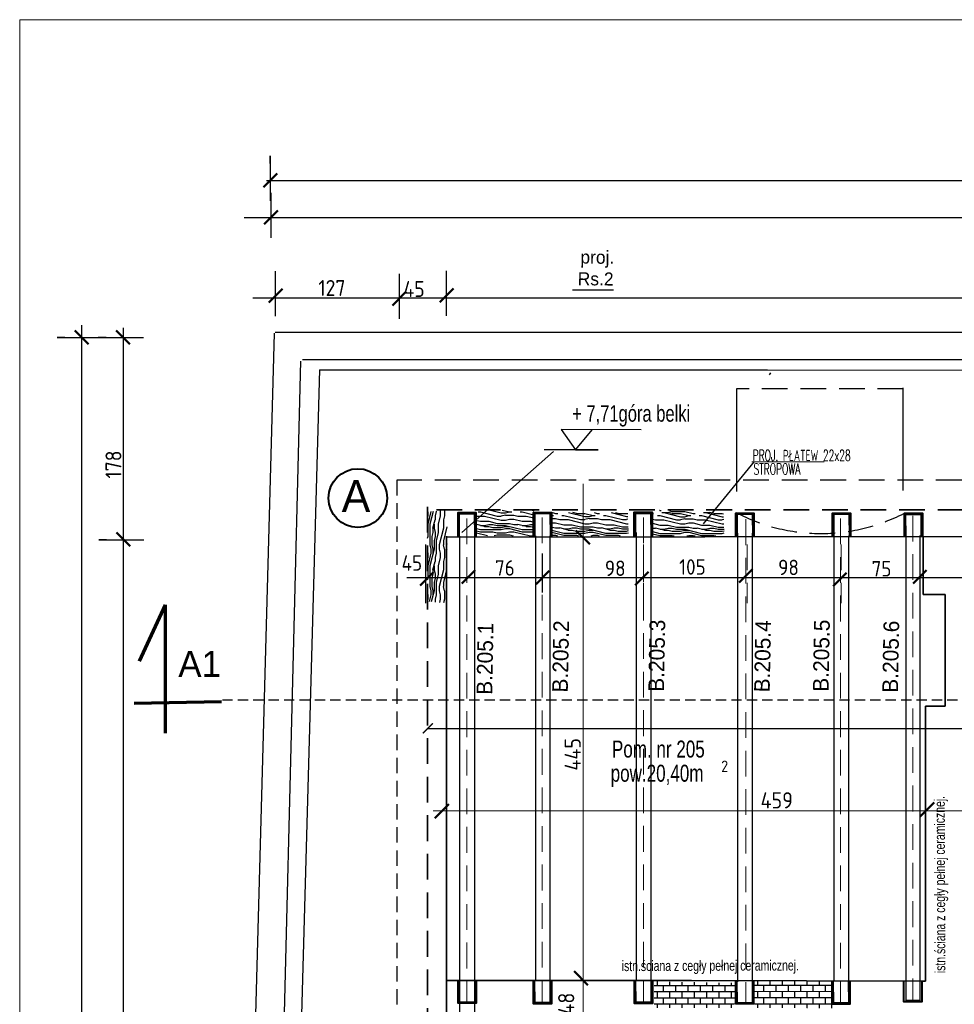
# Model space of a CAD drawing. Header units: millimetres. Extents: x 5545 to 136433, y -146986 to -36607.
# Tile 110 of 159: x 35027 to 35951, y -50311 to -49338. Entities that reach past the tile are written whole.
import ezdxf

# ---------------------------------------------------------------- set-up
doc = ezdxf.new("R2010")
doc.units = ezdxf.units.MM
doc.header["$LTSCALE"] = 8
doc.linetypes.add('VERDECKT', pattern=[9.525, 6.35, -3.175])
for name, color, linetype in [('3 OKNA I DRZWI', 4, 'Continuous'), ('Arc_opisy', 18, 'Continuous'), ('AREA', 250, 'Continuous'), ('WYMIARY', 9, 'Continuous')]:
    doc.layers.add(name, color=color, linetype=linetype)
doc.layers.add('cegły_Nr_Pióra__61', color=7, linetype='Continuous', lineweight=20, true_color=0x6a6a6a)
for name, color, linetype, lineweight in [('cienk.', 161, 'Continuous', 15), ('GRUBA', 74, 'Continuous', 50), ('Standard', 7, 'Continuous', 25), ('widok', 2, 'Continuous', 20)]:
    doc.layers.add(name, color=color, linetype=linetype, lineweight=lineweight)
doc.styles.add('BIKTG', font='BIKROMSW.SHX')
doc.styles.add('c20', font='simplex.shx', dxfattribs={"width": 0.7})
doc.styles.add('ISOCP', font='ISOCP.SHX')
doc.styles.add('TXT100', font='bikroms.shx', dxfattribs={"width": 0.75, "height": 20})
doc.styles.add('TXT50', font='bikroms.shx', dxfattribs={"width": 0.75, "height": 10})
doc.dimstyles.new('Kopia c20_50.1', dxfattribs={"dimscale": 0.5, "dimtxt": 30, "dimasz": 20, "dimexe": 1.25, "dimexo": 0.625, "dimgap": 6, "dimtad": 1, "dimdec": 1, "dimrnd": 0.5, "dimtxsty": 'c20', "dimblk": 'ARCHTICK', "dimcen": 0, "dimse1": 1, "dimse2": 1, "dimclrt": 256, "dimadec": 0, "dimazin": 0, "dimtfac": 1, "dimtdec": 1, "dimtix": 1, "dimtmove": 1, "dimatfit": 3, "dimldrblk": 'ARCHTICK', "dimfxl": 1, "dimtfill": 1, "dimtfillclr": 2, "dimarcsym": 0})

# ---------------------------------------------------------------- blocks, each defined once
blk = doc.blocks.new('G$C3F39E6CC')
at = {"color": 250, "linetype": 'ByBlock', "lineweight": 50}
blk.add_line((13.12, 28.08), (0, 14.95), dxfattribs=at)
at = {"layer": 'Standard', "color": 250, "lineweight": 25, "ltscale": 2}
for p, q in [((6.19, 37.61), (6.19, 45.09)), ((6.19, 45.09), (6.19, 1.86))]:
    blk.add_line(p, q, dxfattribs=at)
at = {"layer": 'Standard', "color": 28, "lineweight": 25, "ltscale": 2}
blk.add_line((2.68, 21.34), (2899.57, 21.34), dxfattribs=at)
blk = doc.blocks.new('_ArchTick')
at = {"color": 0, "linetype": 'ByBlock', "const_width": 0.15}
blk.add_lwpolyline([(-0.5, -0.5), (0.5, 0.5)], dxfattribs=at)
blk = doc.blocks.new('*D19728')
at = {"layer": 'Arc_opisy', "color": 0, "linetype": 'ByBlock', "lineweight": -2, "ltscale": 0.2}
blk.add_line((35430.63, -50037.89), (38053.78, -50037.89), dxfattribs=at)
at = {"layer": 'Defpoints', "color": 0}
for p in [(35430.63, -49822.75), (38053.78, -49822.53), (38053.78, -50037.89)]:
    blk.add_point(p, dxfattribs=at)
at = {"layer": 'Arc_opisy', "color": 0, "linetype": 'ByBlock', "lineweight": -2, "xscale": 10, "yscale": 10, "zscale": 10, "rotation": 180}
blk.add_blockref('_ArchTick', (35430.63, -50037.89), dxfattribs=at)
at = {"layer": 'Arc_opisy', "color": 0, "linetype": 'ByBlock', "lineweight": -2, "xscale": 10, "yscale": 10, "zscale": 10}
blk.add_blockref('_ArchTick', (38053.78, -50037.89), dxfattribs=at)
at = {"layer": 'Arc_opisy', "lineweight": 25, "ltscale": 0.1, "insert": (36706.13, -50025.61), "char_height": 15, "attachment_point": 5, "style": 'c20', "bg_fill": 3, "box_fill_scale": 1.1, "bg_fill_color": 256, "bg_fill_true_color": 13158600, "bg_fill_transparency": 0}
blk.add_mtext('2623', dxfattribs=at)
blk = doc.blocks.new('G$C8C1C8AAF')
at = {"layer": 'Arc_opisy', "color": 250, "lineweight": 20, "ltscale": 0.5}
blk.add_line((0, 0), (0, 2926.26), dxfattribs=at)
at = {"layer": 'Arc_opisy', "color": 170, "lineweight": 20, "ltscale": 0.5}
blk.add_line((0, 2926.26), (4156.38, 2926.26), dxfattribs=at)
blk = doc.blocks.new('G$C1C2C7789')
at = {"layer": 'Arc_opisy', "lineweight": 25, "ltscale": 0.1}
blk.add_blockref('G$C8C1C8AAF', (0, 0), dxfattribs=at)
blk = doc.blocks.new('G$CFA82744B')
at = {"layer": 'Arc_opisy', "color": 1, "lineweight": 25, "ltscale": 0.1}
blk.add_blockref('G$C1C2C7789', (0, 0), dxfattribs=at)

msp = doc.modelspace()

# ---------------------------------------------------------------- hatches: boundary and pattern name
at = {"layer": 'Standard', "lineweight": 20, "ltscale": 0.5}
h = msp.add_hatch(dxfattribs=at)
h.set_pattern_fill('AR-B816C', color=250, scale=0.03, style=0)
h.set_pattern_definition([(0, (-1516.0585, -18.495), (6.096, 6.096), [11.90625, -0.28575]), (0, (-1522.1545, -18.209), (6.096, 6.096), [11.90625, -0.28575]), (90, (-1516.0585, -18.495), (-6.096, 6.096), [-6.38175, 5.81025]), (90, (-1516.344, -18.495), (-6.096, 6.096), [-6.38175, 5.81025])])
h.paths.add_polyline_path([(35733.3, -50313.881), (35734.613, -50289.444), (35654.283, -50288.123), (35654.175, -50314.145)])
h = msp.add_hatch(dxfattribs=at)
h.set_pattern_fill('AR-B816C', color=250, scale=0.03, style=0)
h.set_pattern_definition([(0, (-1416.938, -18.251), (6.096, 6.096), [11.90625, -0.28575]), (0, (-1423.034, -17.9654), (6.096, 6.096), [11.90625, -0.28575]), (90, (-1416.938, -18.251), (-6.096, 6.096), [-6.38175, 5.81025]), (90, (-1417.2236, -18.251), (-6.096, 6.096), [-6.38175, 5.81025])])
h.paths.add_polyline_path([(35829.891, -50314.336), (35829.529, -50287.659), (35753.403, -50287.88), (35753.296, -50313.901)])

# ---------------------------------------------------------------- linework, layer by layer
at = {"color": 250, "linetype": 'ByBlock', "lineweight": 50}
for p, q in [((35282.523, -49526.261), (35269.005, -49539.779)), ((35286.99, -49603.707), (35273.471, -49617.226)), ((35409.294, -49606.385), (35395.775, -49619.904)), ((35455.889, -49603.171), (35442.37, -49616.69)), ((35081.823, -49644.629), (35095.342, -49658.148)), ((35122.527, -49644.629), (35136.045, -49658.148)), ((35123.062, -49844.398), (35136.581, -49857.917)), ((35451.378, -50112.708), (35437.61, -50126.476)), ((35930.791, -50111.125), (35917.023, -50124.893)), ((35588.792, -50291.717), (35575.023, -50277.949))]:
    msp.add_line(p, q, dxfattribs=at)
at = {"layer": '3 OKNA I DRZWI', "color": 250, "lineweight": 25}
for p, q in [((35641.204, -49742.968), (35562.34, -49742.523)), ((35562.34, -49742.523), (35576.517, -49762.771)), ((35576.517, -49762.771), (35593.412, -49742.523))]:
    msp.add_line(p, q, dxfattribs=at)
at = {"layer": 'Arc_opisy', "color": 250, "lineweight": 25, "ltscale": 0.5}
for p, q in [((35614.18, -49604.757), (35573.592, -49604.757)), ((35916.833, -50306.853), (35902.935, -50306.943)), ((35476.774, -50308.279), (35461.781, -50308.146))]:
    msp.add_line(p, q, dxfattribs=at)
at = {"layer": 'Arc_opisy', "color": 250, "lineweight": 25, "ltscale": 0.2}
for p, q in [((35598.87, -49762.673), (35545.576, -49762.673)), ((35576.552, -49762.673), (35598.87, -49762.673))]:
    msp.add_line(p, q, dxfattribs=at)
at = {"layer": 'Arc_opisy', "color": 250, "lineweight": 20, "ltscale": 0.5}
msp.add_line((35750.827, -49774.661), (35822.022, -49774.661), dxfattribs=at)
at = {"layer": 'Arc_opisy', "color": 250, "lineweight": 35, "ltscale": 0.2}
msp.add_line((35918.288, -50287.752), (35922.377, -50287.752), dxfattribs=at)
at = {"layer": 'Arc_opisy', "color": 250, "lineweight": 40, "ltscale": 0.5}
for points in [[(35478.31, -50287.155), (35478.31, -50309.341), (35460.61, -50309.341), (35460.61, -50287.155)], [(35552.759, -50287.155), (35552.759, -50309.921), (35535.06, -50309.921), (35535.06, -50287.155)], [(35652.47, -50287.155), (35652.47, -50309.619), (35634.771, -50309.619), (35634.771, -50287.155)], [(35752.439, -50287.302), (35752.439, -50310.162), (35734.739, -50310.162), (35734.739, -50287.245)], [(35847.605, -50287.611), (35847.605, -50310.297), (35829.906, -50310.297), (35829.906, -50287.554)], [(35918.537, -50287.752), (35918.537, -50308.141), (35900.838, -50308.141), (35900.838, -50287.815)]]:
    msp.add_lwpolyline(points, dxfattribs=at)
at = {"layer": 'Arc_opisy', "color": 250, "lineweight": 25, "ltscale": 0.5}
for points in [[(35551.175, -50287.155), (35551.224, -50308.633), (35536.72, -50308.726), (35536.448, -50287.155)], [(35650.887, -50287.155), (35650.934, -50308.33), (35636.431, -50308.424), (35636.163, -50287.155)], [(35750.855, -50287.297), (35750.903, -50308.874), (35736.4, -50308.967), (35736.126, -50287.249)], [(35846.022, -50287.606), (35846.07, -50309.009), (35831.566, -50309.103), (35831.295, -50287.559)]]:
    msp.add_lwpolyline(points, dxfattribs=at)
at = {"layer": 'AREA', "color": 250, "lineweight": 40}
msp.add_circle((35361.422, -49810.364), 29.014, dxfattribs=at)
at = {"layer": 'Standard', "color": 250, "lineweight": 25, "ltscale": 2}
for p, q in [((35275.377, -49508.743), (35275.377, -49553.262)), ((35249.243, -49533.198), (38233.041, -49533.198)), ((35279.843, -49586.189), (35279.843, -49630.708)), ((35448.742, -49585.653), (35448.742, -49630.173)), ((35402.147, -49588.867), (35402.147, -49633.386)), ((38242.836, -49612.976), (35257.787, -49612.976)), ((35088.368, -49639.53), (35088.368, -51261.5)), ((35129.5, -49642.272), (35129.5, -51266.984)), ((35072.004, -49651.776), (35064.305, -49651.776)), ((35064.305, -49651.776), (35108.825, -49651.776)), ((35112.708, -49651.776), (35105.009, -49651.776)), ((35105.009, -49651.776), (35149.528, -49651.776)), ((35113.243, -49851.545), (35105.544, -49851.545)), ((35105.544, -49851.545), (35150.064, -49851.545))]:
    msp.add_line(p, q, dxfattribs=at)
at = {"layer": 'Standard', "color": 250, "lineweight": 25}
for p, q in [((35278.747, -49647.262), (35234.565, -51269.8)), ((35278.747, -49647.262), (35234.565, -51269.8)), ((35279.674, -49646.465), (38218.701, -49646.465)), ((35279.674, -49646.465), (38218.701, -49646.465)), ((35266.221, -51236.965), (35305, -49675.049)), ((35306.791, -49673.382), (38217.995, -49673.382)), ((35306.791, -49673.382), (38217.995, -49673.382)), ((35323.58, -49683.722), (35280.426, -51218.195)), ((35323.58, -49683.722), (35766.168, -49683.722)), ((35323.58, -49683.722), (35766.168, -49683.722)), ((35769.047, -49686.631), (35767.686, -49688.455)), ((35769.047, -49686.631), (35767.686, -49688.455))]:
    msp.add_line(p, q, dxfattribs=at)
at = {"layer": 'Standard', "color": 250, "lineweight": 25, "ltscale": 0.5}
msp.add_line((35754.718, -49683.629), (36083.954, -49684.224), dxfattribs=at)
msp.add_line((35754.718, -49683.629), (36083.954, -49684.224), dxfattribs=at)
at = {"layer": 'Standard', "color": 250, "linetype": 'VERDECKT', "lineweight": 25, "ltscale": 0.5}
for p, q in [((35900.323, -49702.333), (35735.634, -49702.333)), ((38091.634, -49792.653), (35399.883, -49792.653))]:
    msp.add_line(p, q, dxfattribs=at)
at = {"layer": 'Standard', "color": 250, "linetype": 'VERDECKT', "lineweight": 25, "ltscale": 0.3}
msp.add_line((35399.883, -49792.653), (35399.883, -51090.991), dxfattribs=at)
at = {"layer": 'Standard', "color": 250, "lineweight": 70}
for p, q in [((35171.004, -49915.762), (35145.501, -49971.421)), ((35171.051, -49915.984), (35171.051, -50013.579)), ((35226.809, -50011.624), (35140.43, -50013.393)), ((35171.051, -50013.579), (35171.082, -50042.753))]:
    msp.add_line(p, q, dxfattribs=at)
at = {"layer": 'Standard', "color": 250, "lineweight": 20}
msp.add_line((35435.709, -50119.237), (38036.988, -50119.237), dxfattribs=at)
at = {"layer": 'Standard', "color": 250, "lineweight": 35}
for q in [(35448.904, -50287.155), (35448.904, -50287.155), (35918.628, -50287.823), (35918.628, -50287.823)]:
    msp.add_line((35690.973, -50287.155), q, dxfattribs=at)

# ---------------------------------------------------------------- block references
at = {"layer": 'Arc_opisy', "color": 250, "linetype": 'ByBlock', "lineweight": 25, "ltscale": 0.2, "xscale": 1.03, "yscale": 1.03, "zscale": 1.03}
msp.add_blockref('G$C3F39E6CC', (35268.333, -49518.507), dxfattribs=at)

# ---------------------------------------------------------------- texts
at = {"layer": '3 OKNA I DRZWI', "color": 250, "lineweight": 25, "style": 'TXT100', "width": 0.75}
msp.add_text('+ 7,71góra belki', height=16.28224, dxfattribs=at).set_placement((35573.17, -49734.857))
at = {"layer": 'Arc_opisy', "color": 250, "style": 'c20', "width": 0.6}
for s, p in [('PROJ. PŁATEW 22x28', (35751.456, -49773.658)), ('STROPOWA', (35752.317, -49787.123))]:
    msp.add_text(s, height=11, dxfattribs=at).set_placement(p)
at = {"layer": 'cegły_Nr_Pióra__61', "color": 250, "lineweight": 25, "ltscale": 50, "insert": (35622.083, -50267.452), "char_height": 10.3, "width": 280.32086, "attachment_point": 1, "rotation": 0.206287, "style": 'TXT50'}
msp.add_mtext('{\\C0;istn.ściana z cegły pełnej ceramicznej. \\P}', dxfattribs=at)
at = {"layer": 'cienk.', "color": 250, "linetype": 'Continuous', "lineweight": 18}
msp.add_text('A', height=31.652, dxfattribs=at).set_placement((35345.469, -49824.085))
at = {"layer": 'GRUBA', "color": 250, "style": 'BIKTG'}
msp.add_text('A1', height=25.75, dxfattribs=at).set_placement((35184.065, -49987.09))
at = {"layer": 'Standard', "color": 250, "linetype": 'Continuous', "lineweight": 25, "style": 'ISOCP'}
for s, height, p in [('127', 15.759, (35322.495, -49610.644)), ('45', 15.759, (35406.513, -49611.648)), ('459', 16.05, (35759.322, -50117.028))]:
    msp.add_text(s, height=height, dxfattribs=at).set_placement(p)
for s, height, p in [('178', 15.759, (35127.875, -49791.029)), ('48', 16.05, (35575.353, -50320.717))]:
    msp.add_text(s, height=height, rotation=90, dxfattribs=at).set_placement(p)
at = {"layer": 'Standard', "color": 250, "linetype": 'Continuous', "lineweight": 35, "style": 'TXT50', "width": 0.75}
for s, height, p in [('Pom. nr 205 ', 16.78429, (35612.484, -50066.742)), ('pow.20,40m', 16.7843, (35611.226, -50090.606))]:
    msp.add_text(s, height=height, dxfattribs=at).set_placement(p)
at = {"layer": 'Standard', "color": 250, "linetype": 'Continuous', "lineweight": 35, "style": 'ISOCP'}
msp.add_text('2', height=11.329, dxfattribs=at).set_placement((35720.338, -50081.059))
at = {"layer": 'widok', "color": 250, "lineweight": 5}
for s, p in [('proj.', (35581.257, -49578.635)), ('Rs.2', (35578.634, -49600.073))]:
    msp.add_text(s, height=12.875, rotation=359.550245, dxfattribs=at).set_placement(p)

# ---------------------------------------------------------------- dimensions: what is measured, and where the dimension line sits
at = {"layer": 'Arc_opisy', "color": 250, "linetype": 'ByBlock', "lineweight": 25, "ltscale": 0.2}
dim = msp.add_linear_dim(base=(38053.776, -50037.891), p1=(35430.63, -49822.747), p2=(38053.776, -49822.526), dimstyle='Kopia c20_50.1', dxfattribs=at)
dim.commit()
dim.dimension.update_dxf_attribs({"geometry": '*D19728', "text_midpoint": (36706.131, -50036.107), "dimtype": 160})

# ---------------------------------------------------------------- next in the draw order: hatches: boundary and pattern name
at = {"layer": 'Arc_opisy', "lineweight": 25, "ltscale": 0.2}
h = msp.add_hatch(dxfattribs=at)
h.set_pattern_fill('panel', color=250, scale=41.2, angle=270, style=0, pattern_type=2)
h.set_pattern_definition([(270, (83567.525, -11062.707), (41.2, -8e-15), [8.24, -12.36, 4.12, -16.48]), (270, (83568.555, -11091.547), (41.2, -8e-15), [8.24, -32.96]), (270, (83570.615, -11087.427), (41.2, -8e-15), [4.12, -37.08]), (270, (83571.645, -11064.767), (41.2, -8e-15), [2.06, -28.84, 2.06, -8.24]), (270, (83573.705, -11079.187), (41.2, -8e-15), [8.24, -12.36, 2.06, -18.54]), (270, (83574.735, -11068.887), (41.2, -8e-15), [6.18, -35.02]), (270, (83575.765, -11079.187), (41.2, -8e-15), [12.36, -28.84]), (270, (83576.795, -11066.827), (41.2, -8e-15), [8.24, -32.96]), (270, (83577.825, -11083.307), (41.2, -8e-15), [20.6, -20.6]), (270, (83579.885, -11070.947), (41.2, -8e-15), [4.12, -12.36, 8.24, -16.48]), (270, (83580.915, -11099.787), (41.2, -8e-15), [8.24, -32.96]), (270, (83581.945, -11091.547), (41.2, -8e-15), [4.12, -37.08]), (270, (83582.975, -11083.307), (41.2, -8e-15), [4.12, -37.08]), (270, (83584.005, -11062.707), (41.2, -8e-15), [8.24, -32.96]), (270, (83585.035, -11083.307), (41.2, -8e-15), [8.24, -32.96]), (270, (83587.095, -11083.307), (41.2, -8e-15), [8.24, -8.24, 8.24, -16.48]), (270, (83589.155, -11075.067), (41.2, -8e-15), [4.12, -20.6, 8.24, -8.24]), (270, (83590.185, -11083.307), (41.2, -8e-15), [12.36, -28.84]), (270, (83592.245, -11083.307), (41.2, -8e-15), [8.24, -32.96]), (270, (83593.275, -11066.827), (41.2, -8e-15), [12.36, -16.48, 4.12, -8.24]), (270, (83595.335, -11066.827), (41.2, -8e-15), [20.6, -20.6]), (270, (83596.365, -11091.547), (41.2, -8e-15), [4.12, -37.08]), (270, (83597.395, -11079.187), (41.2, -8e-15), [8.24, -32.96]), (270, (83598.425, -11070.947), (41.2, -8e-15), [4.12, -16.48, 4.12, -16.48]), (270, (83599.455, -11066.827), (41.2, -8e-15), [4.12, -12.36, 8.24, -16.48]), (270, (83600.485, -11075.067), (41.2, -8e-15), [4.12, -20.6, 4.12, -12.36]), (270, (83601.515, -11083.307), (41.2, -8e-15), [12.36, -28.84]), (270, (83603.575, -11066.827), (41.2, -8e-15), [8.24, -32.96]), (270, (83604.605, -11087.427), (41.2, -8e-15), [4.12, -37.08]), (270, (83605.635, -11095.667), (41.2, -8e-15), [4.12, -37.08]), (284.036243, (83570.615, -11091.547), (-2e-09, -41.2), [4.2436, -165.628348]), (284.036243, (83579.885, -11095.667), (-2e-09, -41.2), [4.2436, -165.628348]), (284.036243, (83604.605, -11091.547), (-2e-09, -41.2), [4.2436, -165.628348]), (284.036243, (83589.155, -11079.187), (-2e-09, -41.2), [4.2436, -165.628348]), (284.036243, (83595.335, -11087.427), (-2e-09, -41.2), [4.2436, -165.628348]), (284.036243, (83592.245, -11091.547), (-2e-09, -41.2), [4.2436, -165.628348]), (284.036243, (83599.455, -11070.947), (-2e-09, -41.2), [4.2436, -165.628348]), (284.036243, (83597.395, -11087.427), (-2e-09, -41.2), [4.2436, -165.628348]), (284.036243, (83581.945, -11095.667), (-2e-09, -41.2), [8.4872, -161.384748]), (284.036243, (83585.035, -11091.547), (-2e-09, -41.2), [8.4872, -161.384748]), (284.036243, (83587.095, -11091.547), (-2e-09, -41.2), [8.4872, -161.384748]), (75.963757, (83573.705, -11079.187), (-2e-09, 41.2), [4.2436, -8.4872, 4.2436, -152.897548]), (75.963757, (83579.885, -11070.947), (-2e-09, 41.2), [4.2436, -165.628348]), (75.963757, (83598.425, -11070.947), (-2e-09, 41.2), [8.4872, -161.384748]), (104.036243, (83568.555, -11091.547), (2e-09, 41.2), [4.2436, -165.628348]), (255.963757, (83568.555, -11099.787), (2e-09, -41.2), [4.2436, -165.628348]), (255.963757, (83582.975, -11087.427), (2e-09, -41.2), [4.2436, -165.628348]), (255.963757, (83590.185, -11095.667), (2e-09, -41.2), [4.2436, -165.628348]), (255.963757, (83593.275, -11079.187), (2e-09, -41.2), [4.2436, -165.628348]), (255.963757, (83598.425, -11075.067), (2e-09, -41.2), [4.2436, -165.628348]), (255.963757, (83600.485, -11079.187), (2e-09, -41.2), [4.2436, -165.628348]), (255.963757, (83593.275, -11079.187), (2e-09, -41.2), [4.2436, -165.628348]), (255.963757, (83599.455, -11091.547), (2e-09, -41.2), [16.9744, -152.897548]), (255.963757, (83571.645, -11066.827), (2e-09, -41.2), [16.9744, -152.897548]), (255.963757, (83574.735, -11070.947), (2e-09, -41.2), [16.9744, -152.897548]), (255.963757, (83576.795, -11075.067), (2e-09, -41.2), [4.2436, -8.4872, 8.4872, -148.653948]), (255.963757, (83579.885, -11075.067), (2e-09, -41.2), [8.4872, -8.4872, 8.4872, -144.410348]), (255.963757, (83584.005, -11070.947), (2e-09, -41.2), [16.9744, -152.897548]), (255.963757, (83587.095, -11066.827), (2e-09, -41.2), [16.9744, -152.897548]), (255.963757, (83589.155, -11066.827), (2e-09, -41.2), [16.9744, -152.897548]), (255.963757, (83601.515, -11095.667), (2e-09, -41.2), [4.2436, -165.628348]), (255.963768, (83605.635, -11099.787), (7.9e-06, -41.2), [8.4872, -161.384748]), (255.963768, (83603.575, -11075.067), (7.9e-06, -41.2), [8.4872, -161.384748]), (255.963758, (83567.525, -11070.947), (7e-07, -41.2), [16.9744, -152.897548]), (255.963758, (83596.365, -11095.667), (7e-07, -41.2), [12.7308, -157.141148]), (255.963758, (83593.275, -11099.787), (7e-07, -41.2), [25.4616, -144.410348])])
h.paths.add_polyline_path([(35449.495, -49822.454), (35430.025, -49823.891), (35430.04, -49912.368), (35448.969, -49914.208)])
h = msp.add_hatch(dxfattribs=at)
h.set_pattern_fill('panel', color=250, scale=41.2, style=0, pattern_type=2)
h.set_pattern_definition([(0, (-3290.816, -1706.55), (0, 41.2), [8.24, -12.36, 4.12, -16.48]), (0, (-3261.976, -1705.52), (0, 41.2), [8.24, -32.96]), (0, (-3266.096, -1703.46), (0, 41.2), [4.12, -37.08]), (0, (-3288.756, -1702.43), (0, 41.2), [2.06, -28.84, 2.06, -8.24]), (0, (-3274.336, -1700.37), (0, 41.2), [8.24, -12.36, 2.06, -18.54]), (0, (-3284.636, -1699.34), (0, 41.2), [6.18, -35.02]), (0, (-3274.336, -1698.31), (0, 41.2), [12.36, -28.84]), (0, (-3286.696, -1697.28), (0, 41.2), [8.24, -32.96]), (0, (-3270.216, -1696.25), (0, 41.2), [20.6, -20.6]), (0, (-3282.576, -1694.19), (0, 41.2), [4.12, -12.36, 8.24, -16.48]), (0, (-3253.736, -1693.16), (0, 41.2), [8.24, -32.96]), (0, (-3261.976, -1692.13), (0, 41.2), [4.12, -37.08]), (0, (-3270.216, -1691.1), (0, 41.2), [4.12, -37.08]), (0, (-3290.816, -1690.07), (0, 41.2), [8.24, -32.96]), (0, (-3270.216, -1689.04), (0, 41.2), [8.24, -32.96]), (0, (-3270.216, -1686.98), (0, 41.2), [8.24, -8.24, 8.24, -16.48]), (0, (-3278.456, -1684.92), (0, 41.2), [4.12, -20.6, 8.24, -8.24]), (0, (-3270.216, -1683.89), (0, 41.2), [12.36, -28.84]), (0, (-3270.216, -1681.83), (0, 41.2), [8.24, -32.96]), (0, (-3286.696, -1680.8), (0, 41.2), [12.36, -16.48, 4.12, -8.24]), (0, (-3286.696, -1678.74), (0, 41.2), [20.6, -20.6]), (0, (-3261.976, -1677.71), (0, 41.2), [4.12, -37.08]), (0, (-3274.336, -1676.68), (0, 41.2), [8.24, -32.96]), (0, (-3282.576, -1675.65), (0, 41.2), [4.12, -16.48, 4.12, -16.48]), (0, (-3286.696, -1674.62), (0, 41.2), [4.12, -12.36, 8.24, -16.48]), (0, (-3278.456, -1673.59), (0, 41.2), [4.12, -20.6, 4.12, -12.36]), (0, (-3270.216, -1672.56), (0, 41.2), [12.36, -28.84]), (0, (-3286.696, -1670.5), (0, 41.2), [8.24, -32.96]), (0, (-3266.096, -1669.47), (0, 41.2), [4.12, -37.08]), (0, (-3257.856, -1668.44), (0, 41.2), [4.12, -37.08]), (14.036243, (-3261.976, -1703.458), (41.2, -2e-09), [4.2436, -165.628348]), (14.036243, (-3257.856, -1694.188), (41.2, -2e-09), [4.2436, -165.628348]), (14.036243, (-3261.976, -1669.468), (41.2, -2e-09), [4.2436, -165.628348]), (14.036243, (-3274.336, -1684.918), (41.2, -2e-09), [4.2436, -165.628348]), (14.036243, (-3266.096, -1678.738), (41.2, -2e-09), [4.2436, -165.628348]), (14.036243, (-3261.976, -1681.828), (41.2, -2e-09), [4.2436, -165.628348]), (14.036243, (-3282.576, -1674.618), (41.2, -2e-09), [4.2436, -165.628348]), (14.036243, (-3266.096, -1676.678), (41.2, -2e-09), [4.2436, -165.628348]), (14.036243, (-3257.856, -1692.128), (41.2, -2e-09), [8.4872, -161.384748]), (14.036243, (-3261.976, -1689.038), (41.2, -2e-09), [8.4872, -161.384748]), (14.036243, (-3261.976, -1686.978), (41.2, -2e-09), [8.4872, -161.384748]), (165.963757, (-3274.336, -1700.368), (-41.2, -2e-09), [4.2436, -8.4872, 4.2436, -152.897548]), (165.963757, (-3282.576, -1694.188), (-41.2, -2e-09), [4.2436, -165.628348]), (165.963757, (-3282.576, -1675.648), (-41.2, -2e-09), [8.4872, -161.384748]), (194.036243, (-3261.976, -1705.518), (-41.2, 2e-09), [4.2436, -165.628348]), (345.963757, (-3253.736, -1705.518), (41.2, 2e-09), [4.2436, -165.628348]), (345.963757, (-3266.096, -1691.098), (41.2, 2e-09), [4.2436, -165.628348]), (345.963757, (-3257.856, -1683.888), (41.2, 2e-09), [4.2436, -165.628348]), (345.963757, (-3274.336, -1680.798), (41.2, 2e-09), [4.2436, -165.628348]), (345.963757, (-3278.456, -1675.648), (41.2, 2e-09), [4.2436, -165.628348]), (345.963757, (-3274.336, -1673.588), (41.2, 2e-09), [4.2436, -165.628348]), (345.963757, (-3274.336, -1680.798), (41.2, 2e-09), [4.2436, -165.628348]), (345.963757, (-3261.976, -1674.618), (41.2, 2e-09), [16.9744, -152.897548]), (345.963757, (-3286.696, -1702.428), (41.2, 2e-09), [16.9744, -152.897548]), (345.963757, (-3282.576, -1699.338), (41.2, 2e-09), [16.9744, -152.897548]), (345.963757, (-3278.456, -1697.278), (41.2, 2e-09), [4.2436, -8.4872, 8.4872, -148.653948]), (345.963757, (-3278.456, -1694.188), (41.2, 2e-09), [8.4872, -8.4872, 8.4872, -144.410348]), (345.963757, (-3282.576, -1690.068), (41.2, 2e-09), [16.9744, -152.897548]), (345.963757, (-3286.696, -1686.978), (41.2, 2e-09), [16.9744, -152.897548]), (345.963757, (-3286.696, -1684.918), (41.2, 2e-09), [16.9744, -152.897548]), (345.963757, (-3257.856, -1672.558), (41.2, 2e-09), [4.2436, -165.628348]), (345.963768, (-3253.736, -1668.438), (41.2, 7.9e-06), [8.4872, -161.384748]), (345.963768, (-3278.456, -1670.498), (41.2, 7.9e-06), [8.4872, -161.384748]), (345.963758, (-3282.576, -1706.548), (41.2, 7e-07), [16.9744, -152.897548]), (345.963758, (-3257.856, -1677.708), (41.2, 7e-07), [12.7308, -157.141148]), (345.963758, (-3253.736, -1680.798), (41.2, 7e-07), [25.4616, -144.410348])])
h.paths.add_polyline_path([(35479.135, -49821.958), (35478.625, -49847.263), (35535.169, -49847.725), (35535.399, -49822.397)])
h = msp.add_hatch(dxfattribs=at)
h.set_pattern_fill('panel', color=250, scale=41.2, style=0, pattern_type=2)
h.set_pattern_definition([(0, (-3208.255, -1710.044), (0, 41.2), [8.24, -12.36, 4.12, -16.48]), (0, (-3179.415, -1709.014), (0, 41.2), [8.24, -32.96]), (0, (-3183.535, -1706.954), (0, 41.2), [4.12, -37.08]), (0, (-3206.195, -1705.924), (0, 41.2), [2.06, -28.84, 2.06, -8.24]), (0, (-3191.775, -1703.864), (0, 41.2), [8.24, -12.36, 2.06, -18.54]), (0, (-3202.075, -1702.834), (0, 41.2), [6.18, -35.02]), (0, (-3191.775, -1701.804), (0, 41.2), [12.36, -28.84]), (0, (-3204.135, -1700.774), (0, 41.2), [8.24, -32.96]), (0, (-3187.655, -1699.744), (0, 41.2), [20.6, -20.6]), (0, (-3200.015, -1697.684), (0, 41.2), [4.12, -12.36, 8.24, -16.48]), (0, (-3171.175, -1696.654), (0, 41.2), [8.24, -32.96]), (0, (-3179.415, -1695.624), (0, 41.2), [4.12, -37.08]), (0, (-3187.655, -1694.594), (0, 41.2), [4.12, -37.08]), (0, (-3208.255, -1693.564), (0, 41.2), [8.24, -32.96]), (0, (-3187.655, -1692.534), (0, 41.2), [8.24, -32.96]), (0, (-3187.655, -1690.474), (0, 41.2), [8.24, -8.24, 8.24, -16.48]), (0, (-3195.895, -1688.414), (0, 41.2), [4.12, -20.6, 8.24, -8.24]), (0, (-3187.655, -1687.384), (0, 41.2), [12.36, -28.84]), (0, (-3187.655, -1685.324), (0, 41.2), [8.24, -32.96]), (0, (-3204.135, -1684.294), (0, 41.2), [12.36, -16.48, 4.12, -8.24]), (0, (-3204.135, -1682.234), (0, 41.2), [20.6, -20.6]), (0, (-3179.415, -1681.204), (0, 41.2), [4.12, -37.08]), (0, (-3191.775, -1680.174), (0, 41.2), [8.24, -32.96]), (0, (-3200.015, -1679.144), (0, 41.2), [4.12, -16.48, 4.12, -16.48]), (0, (-3204.135, -1678.114), (0, 41.2), [4.12, -12.36, 8.24, -16.48]), (0, (-3195.895, -1677.084), (0, 41.2), [4.12, -20.6, 4.12, -12.36]), (0, (-3187.655, -1676.054), (0, 41.2), [12.36, -28.84]), (0, (-3204.135, -1673.994), (0, 41.2), [8.24, -32.96]), (0, (-3183.535, -1672.964), (0, 41.2), [4.12, -37.08]), (0, (-3175.295, -1671.934), (0, 41.2), [4.12, -37.08]), (14.036243, (-3179.415, -1706.954), (41.2, -2e-09), [4.2436, -165.628348]), (14.036243, (-3175.295, -1697.684), (41.2, -2e-09), [4.2436, -165.628348]), (14.036243, (-3179.415, -1672.964), (41.2, -2e-09), [4.2436, -165.628348]), (14.036243, (-3191.775, -1688.414), (41.2, -2e-09), [4.2436, -165.628348]), (14.036243, (-3183.535, -1682.234), (41.2, -2e-09), [4.2436, -165.628348]), (14.036243, (-3179.415, -1685.324), (41.2, -2e-09), [4.2436, -165.628348]), (14.036243, (-3200.015, -1678.114), (41.2, -2e-09), [4.2436, -165.628348]), (14.036243, (-3183.535, -1680.174), (41.2, -2e-09), [4.2436, -165.628348]), (14.036243, (-3175.295, -1695.624), (41.2, -2e-09), [8.4872, -161.384748]), (14.036243, (-3179.415, -1692.534), (41.2, -2e-09), [8.4872, -161.384748]), (14.036243, (-3179.415, -1690.474), (41.2, -2e-09), [8.4872, -161.384748]), (165.963757, (-3191.775, -1703.864), (-41.2, -2e-09), [4.2436, -8.4872, 4.2436, -152.897548]), (165.963757, (-3200.015, -1697.684), (-41.2, -2e-09), [4.2436, -165.628348]), (165.963757, (-3200.015, -1679.144), (-41.2, -2e-09), [8.4872, -161.384748]), (194.036243, (-3179.415, -1709.014), (-41.2, 2e-09), [4.2436, -165.628348]), (345.963757, (-3171.175, -1709.014), (41.2, 2e-09), [4.2436, -165.628348]), (345.963757, (-3183.535, -1694.594), (41.2, 2e-09), [4.2436, -165.628348]), (345.963757, (-3175.295, -1687.384), (41.2, 2e-09), [4.2436, -165.628348]), (345.963757, (-3191.775, -1684.294), (41.2, 2e-09), [4.2436, -165.628348]), (345.963757, (-3195.895, -1679.144), (41.2, 2e-09), [4.2436, -165.628348]), (345.963757, (-3191.775, -1677.084), (41.2, 2e-09), [4.2436, -165.628348]), (345.963757, (-3191.775, -1684.294), (41.2, 2e-09), [4.2436, -165.628348]), (345.963757, (-3179.415, -1678.114), (41.2, 2e-09), [16.9744, -152.897548]), (345.963757, (-3204.135, -1705.924), (41.2, 2e-09), [16.9744, -152.897548]), (345.963757, (-3200.015, -1702.834), (41.2, 2e-09), [16.9744, -152.897548]), (345.963757, (-3195.895, -1700.774), (41.2, 2e-09), [4.2436, -8.4872, 8.4872, -148.653948]), (345.963757, (-3195.895, -1697.684), (41.2, 2e-09), [8.4872, -8.4872, 8.4872, -144.410348]), (345.963757, (-3200.015, -1693.564), (41.2, 2e-09), [16.9744, -152.897548]), (345.963757, (-3204.135, -1690.474), (41.2, 2e-09), [16.9744, -152.897548]), (345.963757, (-3204.135, -1688.414), (41.2, 2e-09), [16.9744, -152.897548]), (345.963757, (-3175.295, -1676.054), (41.2, 2e-09), [4.2436, -165.628348]), (345.963768, (-3171.175, -1671.934), (41.2, 7.9e-06), [8.4872, -161.384748]), (345.963768, (-3195.895, -1673.994), (41.2, 7.9e-06), [8.4872, -161.384748]), (345.963758, (-3200.015, -1710.044), (41.2, 7e-07), [16.9744, -152.897548]), (345.963758, (-3175.295, -1681.204), (41.2, 7e-07), [12.7308, -157.141148]), (345.963758, (-3171.175, -1684.294), (41.2, 7e-07), [25.4616, -144.410348])])
h.paths.add_polyline_path([(35553.879, -49824.446), (35552.929, -49847.544), (35628.907, -49847.558), (35628.107, -49824.849)])
h = msp.add_hatch(dxfattribs=at)
h.set_pattern_fill('panel', color=250, scale=41.2, style=0, pattern_type=2)
h.set_pattern_definition([(0, (-3113.683, -1710.26), (0, 41.2), [8.24, -12.36, 4.12, -16.48]), (0, (-3084.843, -1709.23), (0, 41.2), [8.24, -32.96]), (0, (-3088.963, -1707.17), (0, 41.2), [4.12, -37.08]), (0, (-3111.623, -1706.14), (0, 41.2), [2.06, -28.84, 2.06, -8.24]), (0, (-3097.203, -1704.08), (0, 41.2), [8.24, -12.36, 2.06, -18.54]), (0, (-3107.503, -1703.05), (0, 41.2), [6.18, -35.02]), (0, (-3097.203, -1702.02), (0, 41.2), [12.36, -28.84]), (0, (-3109.563, -1700.99), (0, 41.2), [8.24, -32.96]), (0, (-3093.083, -1699.96), (0, 41.2), [20.6, -20.6]), (0, (-3105.443, -1697.9), (0, 41.2), [4.12, -12.36, 8.24, -16.48]), (0, (-3076.603, -1696.87), (0, 41.2), [8.24, -32.96]), (0, (-3084.843, -1695.84), (0, 41.2), [4.12, -37.08]), (0, (-3093.083, -1694.81), (0, 41.2), [4.12, -37.08]), (0, (-3113.683, -1693.78), (0, 41.2), [8.24, -32.96]), (0, (-3093.083, -1692.75), (0, 41.2), [8.24, -32.96]), (0, (-3093.083, -1690.69), (0, 41.2), [8.24, -8.24, 8.24, -16.48]), (0, (-3101.323, -1688.63), (0, 41.2), [4.12, -20.6, 8.24, -8.24]), (0, (-3093.083, -1687.6), (0, 41.2), [12.36, -28.84]), (0, (-3093.083, -1685.54), (0, 41.2), [8.24, -32.96]), (0, (-3109.563, -1684.51), (0, 41.2), [12.36, -16.48, 4.12, -8.24]), (0, (-3109.563, -1682.45), (0, 41.2), [20.6, -20.6]), (0, (-3084.843, -1681.42), (0, 41.2), [4.12, -37.08]), (0, (-3097.203, -1680.39), (0, 41.2), [8.24, -32.96]), (0, (-3105.443, -1679.36), (0, 41.2), [4.12, -16.48, 4.12, -16.48]), (0, (-3109.563, -1678.33), (0, 41.2), [4.12, -12.36, 8.24, -16.48]), (0, (-3101.323, -1677.3), (0, 41.2), [4.12, -20.6, 4.12, -12.36]), (0, (-3093.083, -1676.27), (0, 41.2), [12.36, -28.84]), (0, (-3109.563, -1674.21), (0, 41.2), [8.24, -32.96]), (0, (-3088.963, -1673.18), (0, 41.2), [4.12, -37.08]), (0, (-3080.723, -1672.15), (0, 41.2), [4.12, -37.08]), (14.036243, (-3084.843, -1707.171), (41.2, -2e-09), [4.2436, -165.628348]), (14.036243, (-3080.723, -1697.901), (41.2, -2e-09), [4.2436, -165.628348]), (14.036243, (-3084.843, -1673.181), (41.2, -2e-09), [4.2436, -165.628348]), (14.036243, (-3097.203, -1688.631), (41.2, -2e-09), [4.2436, -165.628348]), (14.036243, (-3088.963, -1682.451), (41.2, -2e-09), [4.2436, -165.628348]), (14.036243, (-3084.843, -1685.541), (41.2, -2e-09), [4.2436, -165.628348]), (14.036243, (-3105.443, -1678.331), (41.2, -2e-09), [4.2436, -165.628348]), (14.036243, (-3088.963, -1680.391), (41.2, -2e-09), [4.2436, -165.628348]), (14.036243, (-3080.723, -1695.841), (41.2, -2e-09), [8.4872, -161.384748]), (14.036243, (-3084.843, -1692.751), (41.2, -2e-09), [8.4872, -161.384748]), (14.036243, (-3084.843, -1690.691), (41.2, -2e-09), [8.4872, -161.384748]), (165.963757, (-3097.203, -1704.081), (-41.2, -2e-09), [4.2436, -8.4872, 4.2436, -152.897548]), (165.963757, (-3105.443, -1697.901), (-41.2, -2e-09), [4.2436, -165.628348]), (165.963757, (-3105.443, -1679.361), (-41.2, -2e-09), [8.4872, -161.384748]), (194.036243, (-3084.843, -1709.231), (-41.2, 2e-09), [4.2436, -165.628348]), (345.963757, (-3076.603, -1709.231), (41.2, 2e-09), [4.2436, -165.628348]), (345.963757, (-3088.963, -1694.811), (41.2, 2e-09), [4.2436, -165.628348]), (345.963757, (-3080.723, -1687.601), (41.2, 2e-09), [4.2436, -165.628348]), (345.963757, (-3097.203, -1684.511), (41.2, 2e-09), [4.2436, -165.628348]), (345.963757, (-3101.323, -1679.361), (41.2, 2e-09), [4.2436, -165.628348]), (345.963757, (-3097.203, -1677.301), (41.2, 2e-09), [4.2436, -165.628348]), (345.963757, (-3097.203, -1684.511), (41.2, 2e-09), [4.2436, -165.628348]), (345.963757, (-3084.843, -1678.331), (41.2, 2e-09), [16.9744, -152.897548]), (345.963757, (-3109.563, -1706.141), (41.2, 2e-09), [16.9744, -152.897548]), (345.963757, (-3105.443, -1703.051), (41.2, 2e-09), [16.9744, -152.897548]), (345.963757, (-3101.323, -1700.991), (41.2, 2e-09), [4.2436, -8.4872, 8.4872, -148.653948]), (345.963757, (-3101.323, -1697.901), (41.2, 2e-09), [8.4872, -8.4872, 8.4872, -144.410348]), (345.963757, (-3105.443, -1693.781), (41.2, 2e-09), [16.9744, -152.897548]), (345.963757, (-3109.563, -1690.691), (41.2, 2e-09), [16.9744, -152.897548]), (345.963757, (-3109.563, -1688.631), (41.2, 2e-09), [16.9744, -152.897548]), (345.963757, (-3080.723, -1676.271), (41.2, 2e-09), [4.2436, -165.628348]), (345.963768, (-3076.603, -1672.151), (41.2, 7.9e-06), [8.4872, -161.384748]), (345.963768, (-3101.323, -1674.211), (41.2, 7.9e-06), [8.4872, -161.384748]), (345.963758, (-3105.443, -1710.261), (41.2, 7e-07), [16.9744, -152.897548]), (345.963758, (-3080.723, -1681.421), (41.2, 7e-07), [12.7308, -157.141148]), (345.963758, (-3076.603, -1684.511), (41.2, 7e-07), [25.4616, -144.410348])])
h.paths.add_polyline_path([(35652.538, -49822.22), (35652.644, -49847.76), (35723.479, -49847.774), (35722.679, -49825.065)])

# ---------------------------------------------------------------- next in the draw order: linework, layer by layer
at = {"color": 250, "linetype": 'ByBlock', "lineweight": 50}
for p, q in [((35590.556, -49855.992), (35576.788, -49842.224)), ((35436.089, -49883.508), (35422.964, -49896.633)), ((35477.362, -49881.558), (35464.237, -49894.683)), ((35550.613, -49882.208), (35537.488, -49895.333)), ((35648.433, -49883.183), (35635.308, -49896.308)), ((35751.453, -49880.583), (35738.328, -49893.708)), ((35844.073, -49884.158), (35830.948, -49897.283)), ((35923.265, -49881.636), (35910.14, -49894.761))]:
    msp.add_line(p, q, dxfattribs=at)
at = {"layer": 'Arc_opisy', "color": 250, "lineweight": 25, "ltscale": 0.2}
for p, q in [((35464.024, -49844.219), (35554.761, -49764.381)), ((35752.916, -49774.359), (35702.547, -49835.891))]:
    msp.add_line(p, q, dxfattribs=at)
at = {"layer": 'Arc_opisy', "color": 250, "linetype": 'VERDECKT', "lineweight": 20, "ltscale": 0.5}
for p, q in [((35469.212, -49830.538), (35469.212, -50309.028)), ((35543.453, -49829.664), (35543.453, -50308.154)), ((35643.653, -49829.554), (35643.653, -50308.045)), ((35838.334, -49830.557), (35838.334, -50309.047)), ((35909.71, -49827.784), (35909.71, -50306.275)), ((35744.669, -49831.346), (35744.669, -50309.836)), ((35643.679, -49856.074), (35643.679, -49914.064)), ((35745.942, -49856.074), (35745.942, -49914.064)), ((35838.803, -49856.074), (35838.803, -49914.064))]:
    msp.add_line(p, q, dxfattribs=at)
at = {"layer": 'Arc_opisy', "color": 250, "linetype": 'VERDECKT', "lineweight": 25, "ltscale": 0.2}
msp.add_line((35227.559, -50009.695), (36939.494, -50009.695), dxfattribs=at)
at = {"layer": 'Arc_opisy', "color": 250, "lineweight": 40, "ltscale": 0.5}
for points in [[(35460.412, -49847.953), (35460.412, -49824.57), (35478.111, -49824.57), (35478.111, -49847.934)], [(35534.967, -49848.019), (35534.967, -49824.529), (35552.666, -49824.529), (35552.666, -49848.019)], [(35634.432, -49847.838), (35634.432, -49824.348), (35652.132, -49824.348), (35652.132, -49847.838)], [(35734.894, -49848.592), (35734.894, -49825.102), (35752.594, -49825.102), (35752.594, -49848.592)], [(35830.425, -49848.652), (35830.425, -49825.162), (35848.124, -49825.162), (35848.124, -49848.652)], [(35901.457, -49848.428), (35901.457, -49825.259), (35919.156, -49825.259), (35919.156, -49848.409)]]:
    msp.add_lwpolyline(points, dxfattribs=at)
at = {"layer": 'Arc_opisy', "color": 250, "lineweight": 25, "ltscale": 0.5}
for points in [[(35461.997, -49847.952), (35461.947, -49825.858), (35476.451, -49825.764), (35476.731, -49847.936)], [(35536.552, -49848.019), (35536.502, -49825.817), (35551.006, -49825.724), (35551.287, -49848.019)], [(35636.018, -49847.838), (35635.968, -49825.636), (35650.471, -49825.543), (35650.753, -49847.838)], [(35736.48, -49848.592), (35736.43, -49826.39), (35750.933, -49826.297), (35751.214, -49848.592)], [(35832.01, -49848.652), (35831.96, -49826.45), (35846.464, -49826.357), (35846.745, -49848.652)], [(35903.041, -49848.426), (35902.992, -49826.547), (35917.496, -49826.454), (35917.773, -49848.41)]]:
    msp.add_lwpolyline(points, dxfattribs=at)
at = {"layer": 'Standard', "color": 250, "linetype": 'VERDECKT', "lineweight": 25, "ltscale": 2}
for p, q in [((35735.634, -49702.333), (35735.634, -49825.18)), ((35899.988, -49701.329), (35899.988, -49824.511))]:
    msp.add_line(p, q, dxfattribs=at)
at = {"layer": 'Standard', "color": 250, "lineweight": 20}
msp.add_line((35584.177, -51056.104), (35584.177, -49796.417), dxfattribs=at)
at = {"layer": 'Standard', "color": 250, "linetype": 'VERDECKT', "lineweight": 35, "ltscale": 0.5}
for p, q in [((35430.221, -49819.001), (35430.221, -51068.309)), ((38055.226, -49822.112), (35429.19, -49822.112))]:
    msp.add_line(p, q, dxfattribs=at)
at = {"layer": 'Standard', "color": 250, "lineweight": 35, "ltscale": 0.5}
for p, q in [((35448.842, -49848.911), (35960.005, -49848.366)), ((35448.904, -51041.547), (35448.904, -49847.958))]:
    msp.add_line(p, q, dxfattribs=at)
at = {"layer": 'Standard', "color": 250, "lineweight": 25, "ltscale": 2}
for p, q in [((35461.966, -49847.951), (35461.966, -51042.339)), ((35476.641, -49847.936), (35476.641, -51038.704)), ((35476.641, -49847.936), (35476.641, -51038.704)), ((35536.853, -49847.691), (35536.853, -50287.155)), ((35536.853, -49847.691), (35536.853, -50287.155)), ((35551.273, -49847.691), (35551.273, -50287.155)), ((35551.273, -49847.691), (35551.273, -50287.155)), ((35636.325, -49844.323), (35636.325, -50287.155)), ((35636.325, -49844.323), (35636.325, -50287.155)), ((35650.745, -49844.307), (35650.745, -50287.155)), ((35650.745, -49844.307), (35650.745, -50287.155)), ((35736.626, -49845.162), (35736.626, -50288.203)), ((35736.626, -49845.162), (35736.626, -50288.203)), ((35751.131, -49845.044), (35751.131, -50288.147)), ((35751.131, -49845.044), (35751.131, -50288.147)), ((35831.846, -49847.553), (35831.846, -50287.559)), ((35831.846, -49847.553), (35831.846, -50287.559)), ((35846.266, -49847.538), (35846.266, -50287.605)), ((35902.935, -49847.462), (35902.935, -50306.943)), ((35902.935, -49847.462), (35902.935, -50306.943)), ((35916.604, -49847.448), (35916.604, -50307.483)), ((35916.604, -49847.448), (35916.604, -50307.483)), ((35543.674, -49865.201), (35543.674, -49903.754)), ((35409.715, -49888.935), (38052.044, -49888.935))]:
    msp.add_line(p, q, dxfattribs=at)
at = {"layer": 'Standard', "color": 250, "lineweight": 35}
for p, q in [((35920.061, -49848.409), (35920.061, -49905.699)), ((35920.061, -49848.409), (35920.061, -49905.699)), ((35920.061, -49905.699), (35941.673, -49905.699)), ((35920.061, -49905.699), (35941.673, -49905.699)), ((35941.673, -49905.699), (35941.673, -50016.076)), ((35941.673, -49905.699), (35941.673, -50016.076)), ((35941.673, -50016.076), (35922.377, -50016.076)), ((35922.377, -50016.076), (35922.377, -50287.752)), ((35941.673, -50016.076), (35922.377, -50016.076)), ((35922.377, -50016.076), (35922.377, -50287.752))]:
    msp.add_line(p, q, dxfattribs=at)
at = {"layer": 'Standard', "color": 250, "linetype": 'ByBlock', "lineweight": 25, "ltscale": 2}
msp.add_line((35428.415, -49856.074), (35428.415, -49914.064), dxfattribs=at)
at = {"layer": 'Standard', "color": 250, "linetype": 'VERDECKT', "lineweight": 25, "ltscale": 0.5}
msp.add_arc((35818.943, -49665.598), 179.738, 242.145666, 297.161248, dxfattribs=at)

# ---------------------------------------------------------------- next in the draw order: block references
at = {"layer": 'Arc_opisy', "color": 250, "lineweight": 25, "ltscale": 0.1}
msp.add_blockref('G$CFA82744B', (35027.343, -52263.923), dxfattribs=at)

# ---------------------------------------------------------------- next in the draw order: texts
at = {"layer": 'cegły_Nr_Pióra__61', "color": 250, "lineweight": 25, "ltscale": 50, "insert": (35931.615, -50279.795), "char_height": 10.3, "width": 280.32086, "attachment_point": 1, "rotation": 90.206287, "style": 'TXT50'}
msp.add_mtext('{\\C0;istn.ściana z cegły pełnej ceramicznej. \\P}', dxfattribs=at)
at = {"layer": 'Standard', "color": 250, "linetype": 'Continuous', "lineweight": 25, "style": 'ISOCP'}
for s, p in [('45', (35404.63, -49882.125)), ('76', (35496.902, -49887.011)), ('98', (35605.483, -49887.379)), ('105', (35678.862, -49886.079)), ('98', (35776.682, -49886.534)), ('75', (35868.977, -49887.834))]:
    msp.add_text(s, height=15.3, dxfattribs=at).set_placement(p)
msp.add_text('445', height=16.05, rotation=90, dxfattribs=at).set_placement((35581.677, -50079.629))
at = {"layer": 'WYMIARY', "color": 250, "char_height": 15.45, "attachment_point": 1, "rotation": 88.91764}
for s, insert in [('B.205.1', (35478.657, -50004.54)), ('B.205.2', (35553.37, -50002.289)), ('B.205.3', (35648.37, -50001.55)), ('B.205.4', (35752.913, -50002.079)), ('B.205.5', (35810.962, -50001.493)), ('B.205.6', (35879.532, -50002.528))]:
    msp.add_mtext_dynamic_manual_height_columns(s, width=1617.92511, gutter_width=12.5, heights=[0], dxfattribs=dict(at, insert=insert)).dxf.set("width", 1666.46286)

doc.saveas('drawing.dxf')
